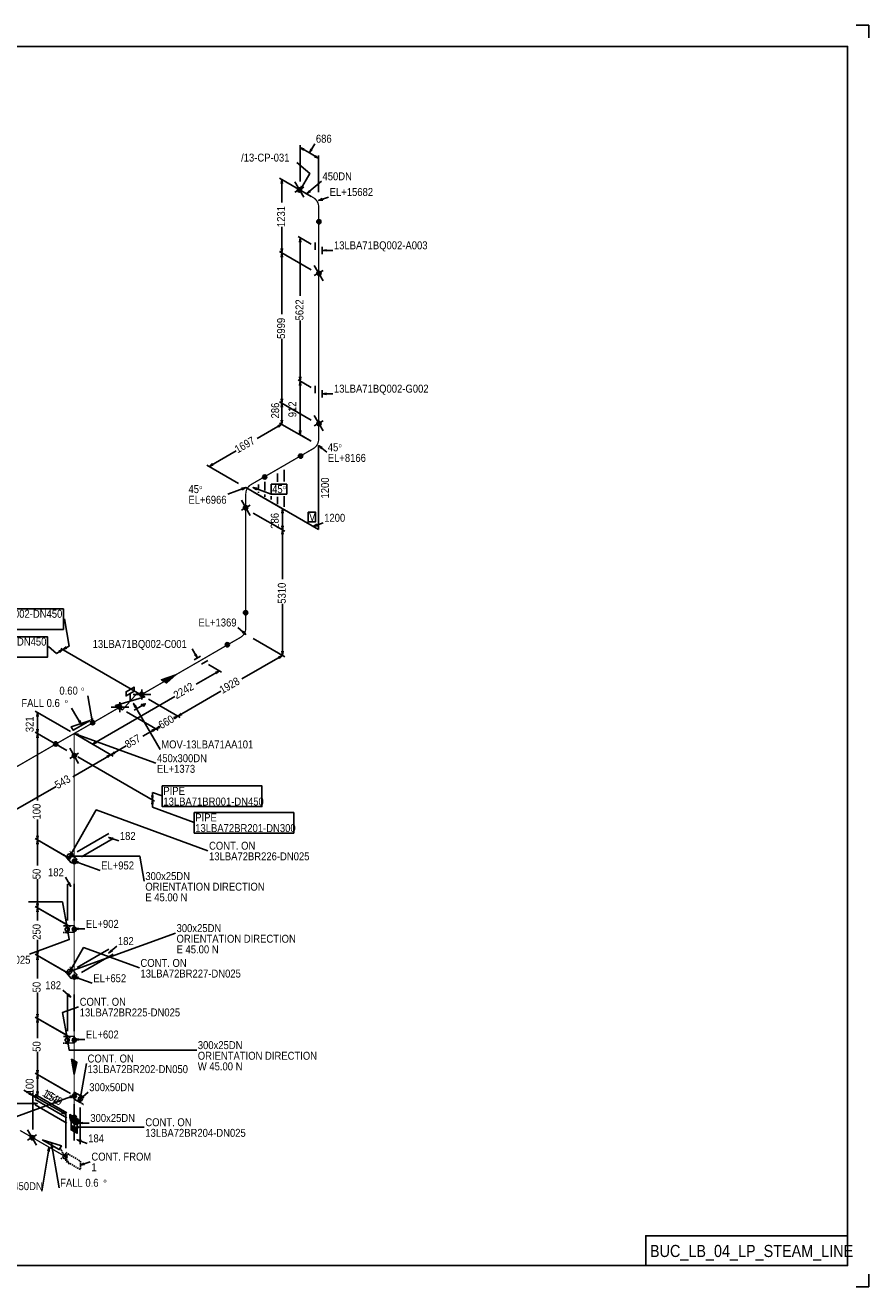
# Model space of a CAD drawing. Extents: x 0 to 841, y 0 to 594.
# Tile 2 of 2: x 444 to 841, y 0 to 594. Entities that reach past the tile are written whole.
import ezdxf

# ---------------------------------------------------------------- set-up
doc = ezdxf.new("R2010")
doc.units = 0
doc.linetypes.add('GT100', pattern=[1, 0.666667, -0.333333])
doc.layers.add('TEE_300', color=7, linetype='Continuous')
doc.layers.add('TEE_450', color=7, linetype='Continuous')
doc.styles.add('ARIAL', font='arial.ttf')

msp = doc.modelspace()

# ---------------------------------------------------------------- linework, layer by layer
at = {"color": 2}
for centre, radius in [((572.96, 516.46), 0.85), ((572.96, 516.46), 0.7), ((572.96, 516.46), 0.55), ((572.96, 516.46), 0.4), ((572.96, 516.46), 0.25), ((582.09, 501.46), 0.85), ((582.09, 501.46), 0.7), ((582.09, 501.46), 0.55), ((582.09, 501.46), 0.4), ((582.09, 501.46), 0.25), ((582.11, 477.13), 0.85), ((582.11, 477.13), 0.7), ((582.11, 477.13), 0.55), ((582.11, 477.13), 0.4), ((582.11, 477.13), 0.25), ((582.11, 406.43), 0.85), ((582.11, 406.43), 0.7), ((582.11, 406.43), 0.55), ((582.11, 406.43), 0.4), ((582.11, 406.43), 0.25), ((573.49, 391.1), 0.85), ((573.49, 391.1), 0.7), ((573.49, 391.1), 0.55), ((573.49, 391.1), 0.4), ((573.49, 391.1), 0.25), ((556.59, 381.3), 0.85), ((556.59, 381.3), 0.7), ((556.59, 381.3), 0.55), ((556.59, 381.3), 0.4), ((556.59, 381.3), 0.25), ((547.59, 366.77), 0.85), ((547.59, 366.77), 0.7), ((547.59, 366.77), 0.55), ((547.59, 366.77), 0.4), ((547.59, 366.77), 0.25), ((547.61, 317.36), 0.85), ((547.61, 317.36), 0.7), ((547.61, 317.36), 0.55), ((547.61, 317.36), 0.4), ((547.61, 317.36), 0.25), ((539, 302.3), 0.85), ((539, 302.3), 0.7), ((539, 302.3), 0.55), ((539, 302.3), 0.4), ((539, 302.3), 0.25), ((498.64, 278.99), 0.85), ((498.64, 278.99), 0.7), ((498.64, 278.99), 0.55), ((498.64, 278.99), 0.4), ((498.64, 278.99), 0.25), ((488.24, 272.99), 0.85), ((488.24, 272.99), 0.7), ((488.24, 272.99), 0.55), ((488.24, 272.99), 0.4), ((488.24, 272.99), 0.25), ((475.6, 265.6), 0.85), ((475.6, 265.6), 0.7), ((475.6, 265.6), 0.55), ((475.6, 265.6), 0.4), ((475.6, 265.6), 0.25), ((458.2, 255.6), 0.85), ((458.2, 255.6), 0.7), ((458.2, 255.6), 0.55), ((458.2, 255.6), 0.4), ((458.2, 255.6), 0.25), ((467.01, 250.03), 0.85), ((467.01, 250.03), 0.7), ((467.01, 250.03), 0.55), ((467.01, 250.03), 0.4), ((467.01, 250.03), 0.25), ((466.99, 200.24), 0.85), ((466.99, 200.24), 0.7), ((466.99, 200.24), 0.55), ((466.99, 200.24), 0.4), ((466.99, 200.24), 0.25), ((466.99, 168.34), 0.85), ((466.99, 168.34), 0.7), ((466.99, 168.34), 0.55), ((466.99, 168.34), 0.4), ((466.99, 168.34), 0.25), ((466.99, 145.84), 0.85), ((466.99, 145.84), 0.7), ((466.99, 145.84), 0.55), ((466.99, 145.84), 0.4), ((466.99, 145.84), 0.25), ((466.99, 116.24), 0.85), ((466.99, 116.24), 0.7), ((466.99, 116.24), 0.55), ((466.99, 116.24), 0.4), ((466.99, 116.24), 0.25), ((466.99, 89.84), 0.85), ((466.99, 89.84), 0.7), ((466.99, 89.84), 0.55), ((466.99, 89.84), 0.4), ((466.99, 89.84), 0.25), ((466.99, 79.74), 0.85), ((466.99, 79.74), 0.7), ((466.99, 79.74), 0.55), ((466.99, 79.74), 0.4), ((466.99, 79.74), 0.25), ((447.16, 70.16), 0.85), ((447.16, 70.16), 0.7), ((447.16, 70.16), 0.55), ((447.16, 70.16), 0.4), ((447.16, 70.16), 0.25)]:
    msp.add_circle(centre, radius, dxfattribs=at)
at = {"layer": 'ARROW', "color": 7}
for p, q in [((574.8, 535.1), (575.2, 535.7)), ((579, 535.4), (578.4, 535.8)), ((580.5, 532.7), (580.1, 532.1)), ((564.4, 519.4), (565, 519.4)), ((574.6, 517.9), (574, 518.3)), ((578.1, 515.7), (577.7, 516.2)), ((584, 511.7), (583.7, 512.4)), ((565, 488.8), (564.4, 488.8)), ((573, 491.9), (573.6, 491.9)), ((585.7, 487.7), (585.7, 488.3)), ((564.4, 484.8), (565, 484.8)), ((573.6, 428.4), (573, 428.4)), ((573, 424.4), (573.6, 424.4)), ((565, 418.1), (564.4, 418.1)), ((585.7, 420.2), (585.7, 420.8)), ((564.4, 414.1), (565, 414.1)), ((562.8, 405.4), (563.2, 404.8)), ((565, 408.1), (564.4, 408.1)), ((573.6, 403.1), (573, 403.1)), ((583.3, 394.6), (583.7, 395.1)), ((532.3, 387), (531.9, 387.6)), ((545.7, 376), (546, 375.3)), ((552.8, 375.3), (553.1, 376)), ((564.7, 364.3), (565.3, 364.3)), ((565.3, 358.3), (564.7, 358.3)), ((581.4, 358.3), (581.1, 359)), ((564.7, 354.3), (565.3, 354.3)), ((546.4, 308.7), (546, 308.2)), ((459.7, 299.3), (460.1, 298.7)), ((463.5, 300.7), (463.1, 301.3)), ((524.2, 297.9), (523.6, 297.5)), ((565.3, 299.2), (564.7, 299.2)), ((563.1, 296.5), (563.5, 295.9)), ((533.4, 289.3), (533.8, 288.7)), ((449.3, 268.5), (449.9, 268.5)), ((475.6, 267.5), (474.9, 267.4)), ((495.6, 272.8), (496.2, 273.2)), ((513.8, 268), (514.2, 267.4)), ((517.6, 269.4), (517.2, 270)), ((449.9, 262.5), (449.3, 262.5)), ((469.5, 266.6), (468.9, 266.2)), ((503.4, 262), (503.8, 261.4)), ((507.2, 263.4), (506.8, 264)), ((449.3, 258.5), (449.9, 258.5)), ((468.6, 259.5), (468.9, 260.2)), ((477.5, 256.2), (477.1, 256.8)), ((482.3, 249.8), (482.7, 249.2)), ((486.1, 251.2), (485.7, 251.8)), ((504, 231.3), (503.4, 231.3)), ((503.4, 227.3), (504, 227.3)), ((449.9, 212.4), (449.3, 212.4)), ((449.3, 208.4), (449.9, 208.4)), ((484.9, 210.6), (485.2, 211.3)), ((466.1, 204.3), (465.5, 204.7)), ((466.8, 202.5), (466.8, 203.1)), ((468.6, 199.4), (468.9, 200.1)), ((464.6, 190.4), (464, 190)), ((449.9, 180.5), (449.3, 180.5)), ((449.3, 176.5), (449.9, 176.5)), ((463.7, 170.4), (463, 170.3)), ((463.7, 166.4), (464.4, 166.5)), ((468.9, 168.2), (468.9, 168.8)), ((449.9, 158), (449.3, 158)), ((484.9, 158.2), (484.5, 158.7)), ((449.3, 154), (449.9, 154)), ((466.1, 149.9), (465.5, 150.3)), ((466.8, 148.7), (466.5, 149.4)), ((468.6, 145), (468.9, 145.7)), ((464, 137.9), (463.6, 137.4)), ((449.9, 128.4), (449.3, 128.4)), ((449.3, 124.4), (449.9, 124.4)), ((463.7, 118.3), (463, 118.2)), ((463.7, 114.3), (464.4, 114.4)), ((468.9, 116.1), (468.9, 116.7)), ((449.9, 102), (449.3, 102)), ((449.3, 98), (449.9, 98)), ((446, 91.4), (445.6, 90.8)), ((449, 88.8), (449.4, 89.4)), ((449.9, 91.9), (449.3, 91.9)), ((464.9, 89.7), (465.2, 89)), ((470.4, 90.3), (469.7, 90.4)), ((471.4, 89.4), (471, 89.9)), ((447.6, 86.6), (447.6, 86)), ((461.4, 82.5), (461, 81.9)), ((471, 76.8), (471, 77.4)), ((468.9, 74.8), (468.9, 75.4)), ((456.2, 65.3), (456.9, 65.4)), ((470, 68.2), (470.3, 68.9)), ((454.5, 63.8), (455.2, 63.7)), ((471.8, 57.5), (471.5, 58.2))]:
    msp.add_line(p, q, dxfattribs=at)
at = {"layer": 'CAP', "color": 2, "flags": 128}
msp.add_lwpolyline([(466.9, 79.9), (469, 78.7), (469, 77.3), (468.5, 76.4), (467.4, 76.4), (466.4, 77), (465.3, 78.2), (464.8, 79.7), (464.8, 81.1), (466.9, 79.9)], dxfattribs=at)
at = {"layer": 'ELBO', "color": 3, "const_width": 0.6, "flags": 128}
for points in [[(582, 508.4, 0.268126), (579.4, 512.9)], [(579.4, 394.6, 0.267786), (582, 399.1)], [(547.7, 373.3, -0.268116), (550.3, 377.8)], [(545.1, 305.7, 0.267786), (547.7, 310.2)]]:
    msp.add_lwpolyline(points, format="xyb", dxfattribs=at)
at = {"layer": 'FALL', "color": 2, "flags": 128}
for points in [[(474.5, 266.6), (466.5, 262), (465.5, 263.7), (474.5, 266.6)], [(451.9, 69.2), (459.9, 64.6), (460.9, 66.3), (451.9, 69.2)]]:
    msp.add_lwpolyline(points, dxfattribs=at)
at = {"layer": 'GT_1', "flags": 128}
for points in [[(835, 594), (841, 594), (841, 588)], [(573.3, 516.4), (577.8, 524.2), (571.7, 529.3)], [(565, 519.4), (564.7, 521.4), (564.4, 519.4)], [(574, 518.3), (573.3, 516.4), (574.6, 517.9)], [(577.7, 516.2), (576.4, 514.7), (578.1, 515.7)], [(583.7, 512.4), (582, 511.4), (584, 511.7)], [(573.6, 491.9), (573.3, 493.9), (573, 491.9)], [(564.4, 488.8), (564.7, 486.8), (565, 488.8)], [(585.7, 488.3), (583.7, 488), (585.7, 487.7)], [(565, 484.8), (564.7, 486.8), (564.4, 484.8)], [(564.4, 418.1), (564.7, 416.1), (565, 418.1)], [(565, 414.1), (564.7, 416.1), (564.4, 414.1)], [(585.7, 420.8), (583.7, 420.5), (585.7, 420.2)], [(563.2, 404.8), (564.7, 406.1), (562.8, 405.4)], [(564.4, 408.1), (564.7, 406.1), (565, 408.1)], [(583.7, 395.1), (582, 396.1), (583.3, 394.6)], [(531.9, 387.6), (530.4, 386.3), (532.3, 387)], [(546, 375.3), (547.7, 376.3), (545.7, 376)], [(553.1, 376), (551.1, 376.3), (552.8, 375.3)], [(581.1, 359), (579.4, 358), (581.4, 358.3)], [(546, 308.2), (547.7, 307.2), (546.4, 308.7)], [(463.1, 301.3), (461.6, 300), (463.5, 300.7)], [(523.6, 297.5), (524.9, 296), (524.2, 297.9)], [(563.5, 295.9), (565, 297.2), (563.1, 296.5)], [(564.7, 299.2), (565, 297.2), (565.3, 299.2)], [(533.8, 288.7), (535.3, 290), (533.4, 289.3)], [(496.2, 273.2), (494.9, 274.7), (495.6, 272.8)], [(474.9, 267.4), (475.6, 265.5), (475.6, 267.5)], [(514.2, 267.4), (515.7, 268.7), (513.8, 268)], [(517.2, 270), (515.7, 268.7), (517.6, 269.4)], [(468.9, 266.2), (470.2, 264.7), (469.5, 266.6)], [(503.8, 261.4), (505.3, 262.7), (503.4, 262)], [(506.8, 264), (505.3, 262.7), (507.2, 263.4)], [(468.9, 260.2), (466.9, 260.5), (468.6, 259.5)], [(477.1, 256.8), (475.6, 255.5), (477.5, 256.2)], [(482.7, 249.2), (484.2, 250.5), (482.3, 249.8)], [(485.7, 251.8), (484.2, 250.5), (486.1, 251.2)], [(504, 227.3), (503.7, 229.3), (503.4, 227.3)], [(464.8, 202.8), (477.3, 224.5), (529.9, 205.3)], [(449.3, 212.4), (449.6, 210.4), (449.9, 212.4)], [(449.9, 208.4), (449.6, 210.4), (449.3, 208.4)], [(485.2, 211.3), (483.2, 211.6), (484.9, 210.6)], [(465.5, 204.7), (464.8, 202.8), (466.1, 204.3)], [(466.8, 203.1), (464.8, 202.8), (466.8, 202.5)], [(464.8, 202.8), (497.8, 202.8), (499.9, 191)], [(468.9, 200.1), (466.9, 200.4), (468.6, 199.4)], [(464, 190), (465.3, 188.5), (464.6, 190.4)], [(463.7, 168.4), (461.4, 181.2), (445.4, 181.2)], [(449.3, 180.5), (449.6, 178.5), (449.9, 180.5)], [(449.9, 176.5), (449.6, 178.5), (449.3, 176.5)], [(463.7, 168.4), (464.6, 163.5), (445.8, 156.6)], [(463, 170.3), (463.7, 168.4), (463.7, 170.4)], [(464.4, 166.5), (463.7, 168.4), (463.7, 166.4)], [(468.9, 168.8), (466.9, 168.5), (468.9, 168.2)], [(449.3, 158), (449.6, 156), (449.9, 158)], [(449.9, 154), (449.6, 156), (449.3, 154)], [(464.8, 148.4), (471.3, 159.7), (497.6, 150.1)], [(484.5, 158.7), (483.2, 157.2), (484.9, 158.2)], [(465.5, 150.3), (464.8, 148.4), (466.1, 149.9)], [(466.5, 149.4), (464.8, 148.4), (466.8, 148.7)], [(468.9, 145.7), (466.9, 146), (468.6, 145)], [(463.6, 137.4), (465.3, 136.4), (464, 137.9)], [(463.7, 116.3), (461.4, 129.1), (469, 131.8)], [(449.3, 128.4), (449.6, 126.4), (449.9, 128.4)], [(449.9, 124.4), (449.6, 126.4), (449.3, 124.4)], [(463, 118.2), (463.7, 116.3), (463.7, 118.3)], [(464.4, 114.4), (463.7, 116.3), (463.7, 114.3)], [(463.7, 116.3), (464.6, 111.4), (524.6, 111.4)], [(468.9, 116.7), (466.9, 116.4), (468.9, 116.1)], [(465.2, 89), (466.9, 90), (464.9, 89.7)], [(469.7, 90.4), (469.7, 88.4), (470.4, 90.3)], [(471, 89.9), (469.7, 88.4), (471.4, 89.4)], [(447.6, 86), (449.6, 86.3), (447.6, 86.6)], [(471, 77.4), (469, 77.1), (471, 76.8)], [(468.9, 75.4), (466.9, 75.1), (468.9, 74.8)], [(455.2, 63.7), (455.2, 65.7), (454.5, 63.8)], [(456.9, 65.4), (456.2, 67.3), (456.2, 65.3)], [(470.3, 68.9), (468.3, 69.2), (470, 68.2)], [(471.5, 58.2), (469.8, 57.2), (471.8, 57.5)], [(841, 6), (841, 0), (835, 0)]]:
    msp.add_lwpolyline(points, dxfattribs=at)
at = {"layer": 'GT_1', "color": 2, "flags": 128}
for points in [[(575.2, 535.7), (573.3, 536.4), (574.8, 535.1)], [(578.4, 535.8), (577.7, 533.9), (579, 535.4)], [(580.1, 532.1), (582, 531.4), (580.5, 532.7)], [(573, 428.4), (573.3, 426.4), (573.6, 428.4)], [(573.6, 424.4), (573.3, 426.4), (573, 424.4)], [(573, 403.1), (573.3, 401.1), (573.6, 403.1)], [(565.3, 364.3), (565, 366.3), (564.7, 364.3)], [(564.7, 358.3), (565, 356.3), (565.3, 358.3)], [(565.3, 354.3), (565, 356.3), (564.7, 354.3)], [(460.1, 298.7), (461.6, 300), (459.7, 299.3)], [(449.9, 268.5), (449.6, 270.5), (449.3, 268.5)], [(449.3, 262.5), (449.6, 260.5), (449.9, 262.5)], [(449.9, 258.5), (449.6, 260.5), (449.3, 258.5)], [(503.4, 231.3), (503.7, 229.3), (504, 231.3)], [(449.3, 102), (449.6, 100), (449.9, 102)], [(449.9, 98), (449.6, 100), (449.3, 98)], [(445.6, 90.8), (447.5, 90.1), (446, 91.4)], [(449.4, 89.4), (447.5, 90.1), (449, 88.8)], [(449.3, 91.9), (449.6, 89.9), (449.9, 91.9)], [(461, 81.9), (462.9, 81.2), (461.4, 82.5)]]:
    msp.add_lwpolyline(points, dxfattribs=at)
at = {"layer": 'MOV', "color": 2, "flags": 128}
msp.add_lwpolyline([(493.2, 275.7), (493.2, 279.3), (491.3, 278.2), (491.3, 280.2), (495.1, 282.4), (495.1, 280.4), (493.2, 279.3)], dxfattribs=at)
at = {"layer": 'OLET', "color": 2, "flags": 128}
for points in [[(466.9, 200.4), (465.5, 199.6), (463.4, 202), (466.1, 203.6), (468.3, 201.2), (466.9, 200.4)], [(466.9, 168.5), (466.9, 166.9), (463.7, 166.8), (463.7, 170), (466.9, 170.1), (466.9, 168.5)], [(466.9, 146), (465.5, 145.2), (463.4, 147.6), (466.1, 149.2), (468.3, 146.8), (466.9, 146)], [(466.9, 116.4), (466.9, 114.8), (463.7, 114.7), (463.7, 117.9), (466.9, 118), (466.9, 116.4)], [(466.9, 90), (466.9, 91.6), (469.7, 90), (469.7, 86.8), (466.9, 88.4), (466.9, 90)]]:
    msp.add_lwpolyline(points, dxfattribs=at)
at = {"layer": 'OW', "color": 2}
msp.add_circle((462.56, 61.26), 1, dxfattribs=at)
at = {"layer": 'PIPE', "color": 3, "const_width": 0.6, "flags": 128}
for points in [[(579.4, 512.9), (573.3, 516.4)], [(582, 501.4), (582, 508.4)], [(582, 488.9), (582, 501.4)], [(582, 476.8), (582, 488.9)], [(582, 421.4), (582, 476.8)], [(582, 406.1), (582, 421.4)], [(582, 399.1), (582, 406.1)], [(573.3, 391.1), (579.4, 394.6)], [(556.4, 381.3), (573.3, 391.1)], [(550.3, 377.8), (556.4, 381.3)], [(547.7, 366.3), (547.7, 373.3)], [(547.7, 317.2), (547.7, 366.3)], [(547.7, 310.2), (547.7, 317.2)], [(539, 302.2), (545.1, 305.7)], [(526.6, 295), (539, 302.2)], [(514.8, 288.2), (526.6, 295)], [(498.4, 278.7), (509.3, 285)], [(475.6, 265.5), (488, 272.7)], [(421.9, 234.5), (458.2, 255.5)], [(466.9, 250.5), (466.9, 200.4)], [(466.9, 200.4), (466.9, 168.5)], [(466.9, 168.5), (466.9, 146)], [(466.9, 146), (466.9, 116.4)], [(466.9, 116.4), (466.9, 106.4)], [(466.9, 100), (466.9, 90)], [(466.9, 90), (466.9, 79.9)], [(447.5, 70.1), (441.4, 73.6)], [(462.9, 61.2), (447.5, 70.1)]]:
    msp.add_lwpolyline(points, dxfattribs=at)
at = {"layer": 'PL18', "flags": 128}
for points in [[(468.3, 76.7), (468.1, 78.8), (467.7, 77), (467.4, 79.2), (467, 77.4), (466.7, 79.6), (466.3, 77.8), (466, 80), (465.7, 78.2), (465.7, 80.2), (466, 78), (466.3, 79.8), (466.7, 77.6), (467, 79.4), (467.4, 77.2), (467.7, 79), (468.1, 76.8), (468.3, 78.7)], [(468.3, 74.3), (468.1, 72.4), (467.7, 74.6), (467.4, 72.8), (467, 75), (466.7, 73.2), (466.3, 75.4), (466, 73.6), (465.7, 75.8), (465.7, 73.8), (466, 75.6), (466.3, 73.4), (466.7, 75.2), (467, 73), (467.4, 74.8), (467.7, 72.6), (468.1, 74.4), (468.3, 72.3)]]:
    msp.add_lwpolyline(points, dxfattribs=at)
at = {"layer": 'PL2', "color": 7, "flags": 128}
for points in [[(573.3, 520.4), (573.3, 537.6)], [(582, 515.4), (582, 532.6)], [(578.5, 513.4), (563.6, 522)], [(564.7, 521.4), (564.7, 510.5)], [(575, 513), (570.8, 520.2)], [(575, 517.8), (570.8, 515.4)], [(576.4, 514.7), (583.3, 520.5)], [(582, 511.4), (586.7, 513.1)], [(564.7, 486.8), (564.7, 499)], [(578.5, 490.9), (572.3, 494.5)], [(573.3, 493.9), (573.3, 466.6)], [(578.5, 478.8), (563.6, 487.4)], [(578.5, 478.8), (563.6, 487.4)], [(580.3, 491.7), (580.3, 488.2)], [(583.7, 486.2), (583.7, 489.7)], [(583.7, 488), (588.7, 488)], [(564.7, 486.8), (564.7, 457.9)], [(584.1, 473.7), (579.9, 480.9)], [(579.9, 476.1), (584.1, 478.5)], [(573.3, 426.4), (573.3, 455)], [(564.7, 416.1), (564.7, 446.3)], [(573.3, 426.4), (573.3, 413.8)], [(580.3, 424.2), (580.3, 420.7)], [(583.7, 418.7), (583.7, 422.2)], [(578.5, 408.1), (563.6, 416.7)], [(578.5, 408.1), (563.6, 416.7)], [(564.7, 416.1), (564.7, 407.2)], [(583.7, 420.5), (588.7, 420.5)], [(573.3, 401.1), (573.3, 413.8)], [(584.1, 403), (579.9, 410.2)], [(564.7, 406.1), (553.1, 399.4)], [(578.5, 398.1), (563.6, 406.7)], [(578.5, 398.1), (563.6, 406.7)], [(564.7, 406.1), (564.7, 407.2)], [(579.9, 405.4), (584.1, 407.8)], [(578.5, 398.1), (572.3, 401.7)], [(530.4, 386.3), (543.1, 393.6)], [(582, 396.1), (585.8, 392.9)], [(582, 356.5), (582, 396.1)], [(544.2, 378.3), (529.3, 386.9)], [(562.7, 383), (562.7, 379)], [(565.7, 384.7), (565.7, 379.2)], [(547.7, 376.3), (539.2, 373.2)], [(547.7, 376.3), (582, 356.5)], [(551.1, 376.3), (559.6, 373.2)], [(551.2, 374.3), (566.1, 365.7)], [(553.7, 377.8), (553.7, 375.8)], [(553.7, 374.3), (553.7, 373.8)], [(556.7, 379), (556.7, 375)], [(549.8, 363.2), (545.6, 370.4)], [(556.7, 373), (556.7, 372)], [(559.7, 372.2), (559.7, 370.7)], [(562.7, 372), (562.7, 368.5)], [(565.7, 372.2), (565.7, 367.2)], [(545.6, 365.6), (549.8, 368)], [(551.2, 364.3), (566.1, 355.7)], [(551.2, 364.3), (566.1, 355.7)], [(579.4, 358), (584.1, 359.7)], [(565, 356.3), (565, 333.2)], [(565, 297.2), (565, 321.6)], [(464.6, 301.7), (462.3, 314.5)], [(547.7, 307.2), (543.9, 310.4)], [(551.2, 305.2), (566.1, 296.6)], [(551.2, 305.2), (566.1, 296.6)], [(458.6, 298.2), (454.8, 301.4)], [(496.7, 279.7), (460.6, 300.6)], [(496.7, 279.7), (460.6, 300.6)], [(524.9, 296), (522.4, 300.3)], [(565, 297.2), (545.9, 286.2)], [(523.4, 295.2), (526.4, 296.9)], [(529.9, 294.9), (526.9, 293.2)], [(530.1, 293), (536.3, 289.4)], [(535.3, 290), (524.3, 283.7)], [(498.8, 276.5), (498.8, 281.3)], [(515.7, 268.7), (535.9, 280.4)], [(475.6, 265.5), (473.3, 278.3)], [(475.6, 255.5), (514.3, 277.9)], [(488.4, 270.5), (488.4, 275.3)], [(494.7, 278.9), (503, 278.9)], [(494.9, 274.7), (507.4, 253)], [(501.9, 276.7), (516.8, 268.1)], [(501.9, 276.7), (516.8, 268.1)], [(465.2, 261.5), (448.5, 271.1)], [(470.2, 264.7), (465.7, 272.5)], [(484.3, 272.9), (492.6, 272.9)], [(491.5, 270.7), (506.4, 262.1)], [(491.5, 270.7), (506.4, 262.1)], [(515.7, 268.7), (515, 268.3)], [(505.3, 262.7), (499.2, 259.2)], [(505.3, 262.7), (507.2, 263.8)], [(463.4, 252.5), (448.5, 261.1)], [(463.4, 252.5), (448.5, 261.1)], [(449.6, 260.5), (449.6, 229)], [(466.9, 260.5), (505.4, 246.5)], [(468.6, 259.5), (485.3, 249.9)], [(468.6, 259.5), (485.3, 249.9)], [(468.6, 259.5), (476.6, 254.9)], [(464.8, 253.6), (469, 246.4)], [(469, 251.2), (464.8, 248.8)], [(484.2, 250.5), (466.2, 240.1)], [(468.6, 249.5), (504.7, 228.7)], [(468.6, 249.5), (504.7, 228.7)], [(484.2, 250.5), (491.4, 254.7)], [(439.2, 224.5), (458.4, 235.6)], [(503.7, 232.8), (508.4, 231.1)], [(503.7, 225.8), (523.4, 218.6)], [(449.6, 210.4), (449.6, 220)], [(463.4, 202.4), (448.5, 211)], [(465.2, 201.4), (448.5, 211)], [(449.6, 210.4), (449.6, 198.3)], [(468.3, 204.8), (483.2, 213.4)], [(470.4, 202.4), (485.3, 211)], [(483.2, 211.6), (487.9, 209.9)], [(466.9, 200.4), (479.1, 196)], [(449.6, 178.5), (449.6, 191.9)], [(465.3, 188.5), (462.8, 192.8)], [(463.7, 172.4), (463.7, 189.6)], [(466.9, 172.5), (466.9, 189.7)], [(463.4, 170.5), (448.5, 179.1)], [(465.2, 169.5), (448.5, 179.1)], [(449.6, 178.5), (449.6, 172.4)], [(464.8, 148.4), (514.6, 166.5)], [(466.9, 168.5), (471.9, 168.5)], [(449.6, 156), (449.6, 163.4)], [(483.2, 157.2), (487, 160.4)], [(463.4, 148), (448.5, 156.6)], [(465.2, 147), (448.5, 156.6)], [(449.6, 156), (449.6, 145.1)], [(468.3, 150.4), (483.2, 159)], [(470.4, 148), (485.3, 156.6)], [(466.9, 146), (475.4, 142.9)], [(449.6, 126.4), (449.6, 138.6)], [(465.3, 136.4), (461.5, 139.6)], [(463.7, 120.3), (463.7, 137.5)], [(466.9, 120.4), (466.9, 137.6)], [(463.4, 118.4), (448.5, 127)], [(465.2, 117.4), (448.5, 127)], [(449.6, 126.4), (449.6, 117.1)], [(466.9, 116.4), (471.9, 116.4)], [(449.6, 100), (449.6, 110.6)], [(469.7, 88.4), (472.7, 105.1)], [(463.4, 92), (448.5, 100.6)], [(465.2, 91), (448.5, 100.6)], [(466.9, 90), (435.9, 78.7)], [(447.5, 74.1), (447.5, 91.3)], [(447.5, 74.1), (447.5, 91.3)], [(463.4, 81.9), (448.5, 90.5)], [(463.4, 81.9), (448.5, 90.5)], [(469.7, 88.4), (473.5, 91.6)], [(449.6, 86.3), (436.6, 86.3)], [(463.4, 79.5), (448.5, 88.1)], [(463.4, 79.5), (448.5, 88.1)], [(463.4, 77.1), (448.5, 85.7)], [(466.9, 86), (466.9, 68.8)], [(469.7, 84.4), (469.7, 67.2)], [(462.9, 65.2), (462.9, 82.4)], [(465.5, 80.2), (465.5, 73.8)], [(468.3, 76.7), (465.5, 78.3)], [(468.3, 78.6), (468.3, 72.2)], [(449.2, 66.7), (445, 73.9)], [(449.2, 71.5), (445, 69.1)], [(468.3, 74.3), (465.5, 75.9)], [(466.9, 75.1), (499.9, 75.1)], [(469, 77.1), (474, 77.1)], [(455.2, 65.7), (451.6, 45)], [(456.2, 67.3), (459.8, 46.6)], [(468.3, 69.2), (473, 67.5)], [(469.8, 57.2), (474.5, 58.9)]]:
    msp.add_lwpolyline(points, dxfattribs=at)
at = {"layer": 'PL2', "color": 3, "flags": 128}
for points in [[(573.3, 536.4), (577.7, 533.9)], [(577.7, 533.9), (580.2, 538.2)], [(582, 531.4), (577.7, 533.9)], [(578.5, 423.4), (572.3, 427)], [(578.5, 423.4), (572.3, 427)], [(565, 366.3), (565, 361.3)], [(565, 356.3), (565, 361.3)], [(461.6, 300), (458.6, 298.2)], [(461.6, 300), (464.6, 301.7)], [(449.6, 270.5), (449.6, 265.5)], [(449.6, 260.5), (449.6, 265.5)], [(503.7, 229.3), (503.7, 232.8)], [(503.7, 229.3), (503.7, 225.8)], [(449.6, 100), (449.6, 95)], [(447.5, 90.1), (443.2, 92.6)], [(447.5, 90.1), (455.2, 85.7)], [(449.6, 89.9), (449.6, 95)], [(462.9, 81.2), (455.2, 85.7)]]:
    msp.add_lwpolyline(points, dxfattribs=at)
at = {"layer": 'PL2', "color": 7, "linetype": 'GT100', "flags": 128}
for points in [[(464.6, 57.8), (460.4, 65)], [(464.6, 62.6), (460.4, 60.2)]]:
    msp.add_lwpolyline(points, dxfattribs=at)
at = {"layer": 'PL27', "flags": 128}
for points in [[(509.3, 285), (508, 285.8), (514.8, 288.2), (510.5, 284.3), (508.1, 285.7), (514.3, 287.9), (510.4, 284.4), (508.3, 285.6), (513.7, 287.6), (510.2, 284.5), (508.5, 285.5), (513.2, 287.2), (510, 284.6), (508.6, 285.4), (512.7, 287), (509.9, 284.7), (508.8, 285.3), (512.1, 286.6), (509.7, 284.8), (509, 285.2), (511.7, 286.4), (509.5, 284.9), (509.1, 285.1), (511.1, 286), (509.4, 285), (509.3, 285), (514.8, 288.2)], [(466.9, 106.4), (468.2, 105.6), (466.9, 100), (465.7, 107.1), (468.1, 105.7), (466.9, 100.6), (465.8, 107), (467.9, 105.8), (466.9, 101.3), (466, 106.9), (467.7, 105.9), (466.9, 101.9), (466.2, 106.8), (467.6, 106), (466.9, 102.5), (466.3, 106.7), (467.4, 106.1), (466.9, 103.1), (466.5, 106.6), (467.2, 106.2), (466.9, 103.7), (466.7, 106.5), (467.1, 106.3), (466.9, 104.3), (466.8, 106.4), (466.9, 106.4), (466.9, 100)]]:
    msp.add_lwpolyline(points, dxfattribs=at)
at = {"layer": 'PL4', "color": 7, "linetype": 'GT100', "flags": 128}
for points in [[(462.1, 203.5), (463.4, 202), (466.2, 203.6), (464.8, 205.1)], [(461.7, 166.8), (463.7, 166.8), (463.7, 170), (461.7, 170)], [(462.1, 149.1), (463.4, 147.6), (466.2, 149.2), (464.8, 150.7)], [(461.7, 114.7), (463.7, 114.7), (463.7, 117.9), (461.7, 117.9)], [(471.4, 89), (469.7, 90), (469.7, 86.8), (471.4, 85.8)]]:
    msp.add_lwpolyline(points, dxfattribs=at)
at = {"layer": 'PL4', "color": 7, "flags": 128}
msp.add_lwpolyline([(831, 10), (831, 24), (736, 24), (736, 10)], dxfattribs=at)
at = {"layer": 'PL5', "color": 7, "flags": 128}
for points in [[(559.6, 377.9), (567, 377.9), (567, 373.2), (559.6, 373.2), (559.6, 377.9)], [(577, 364.8), (580.5, 364.8), (580.5, 360.1), (577, 360.1), (577, 364.8)]]:
    msp.add_lwpolyline(points, dxfattribs=at)
at = {"layer": 'SFW', "color": 2, "flags": 128}
for points in [[(466.9, 77.5), (468.3, 76.7), (468.3, 78.7), (465.5, 80.3), (465.5, 78.3), (466.9, 77.5)], [(466.9, 75.1), (468.3, 74.3), (468.3, 72.3), (465.5, 73.9), (465.5, 75.9), (466.9, 75.1)]]:
    msp.add_lwpolyline(points, dxfattribs=at)
at = {"layer": 'spoolno', "color": 7, "flags": 128}
for points in [[(10, 584), (831, 584), (831, 10), (10, 10), (10, 584)], [(402.2, 319.2), (461.8, 319.2), (461.8, 309.5), (402.2, 309.5), (402.2, 319.2)], [(394.7, 306.1), (454.3, 306.1), (454.3, 296.4), (394.7, 296.4), (394.7, 306.1)], [(508.4, 235.8), (555.3, 235.8), (555.3, 226.1), (508.4, 226.1), (508.4, 235.8)], [(523.4, 223.3), (570.3, 223.3), (570.3, 213.6), (523.4, 213.6), (523.4, 223.3)]]:
    msp.add_lwpolyline(points, dxfattribs=at)
at = {"layer": 'SW', "color": 2}
for centre in [(572.96, 516.46), (582.09, 501.46), (582.11, 477.13), (582.11, 406.43), (573.49, 391.1), (556.59, 381.3), (547.59, 366.77), (547.61, 317.36), (539, 302.3), (498.64, 278.99), (488.24, 272.99), (475.6, 265.6), (458.2, 255.6), (467.01, 250.03), (464.64, 202.83), (466.99, 200.24), (463.6, 168.29), (466.99, 168.34), (464.64, 148.43), (466.99, 145.84), (463.6, 116.19), (466.99, 116.24), (466.99, 89.84), (469.79, 88.46), (466.99, 79.74), (447.16, 70.16)]:
    msp.add_circle(centre, 1, dxfattribs=at)
at = {"layer": 'TEE_300', "color": 2, "const_width": 0.6, "flags": 128}
msp.add_lwpolyline([(466.9, 260.5), (466.9, 250.5)], dxfattribs=at)
at = {"layer": 'TEE_450', "color": 2, "const_width": 0.6, "flags": 128}
for points in [[(466.9, 260.5), (475.6, 265.5)], [(458.2, 255.5), (466.9, 260.5)]]:
    msp.add_lwpolyline(points, dxfattribs=at)
at = {"layer": 'VALV', "color": 2, "flags": 128}
for points in [[(488, 272.7), (486.3, 273.7), (500.1, 277.7), (496.7, 279.7), (489.7, 271.7), (488, 272.7)], [(495.2, 271.5), (500.4, 274.5), (498.5, 274.1), (499.7, 273.4), (500.4, 274.5), (495.2, 271.5)]]:
    msp.add_lwpolyline(points, dxfattribs=at)
at = {"layer": 'VALV', "color": 2, "linetype": 'GT100', "flags": 128}
msp.add_lwpolyline([(469.8, 57.2), (469.8, 55.2), (462.9, 59.2), (462.9, 63.2), (469.8, 59.2), (469.8, 57.2)], dxfattribs=at)

# ---------------------------------------------------------------- texts
at = {"layer": 'ELEV', "color": 2, "style": 'ARIAL', "width": 0.85}
for s, p in [('EL+15682', (587.2, 513.6)), ('EL+8166', (586.3, 388.4)), ('EL+6966', (520.7, 368.7)), ('EL+1369', (525.4, 310.9)), ('EL+1373', (505.9, 242)), ('EL+952', (479.6, 196.5)), ('EL+902', (472.4, 169)), ('EL+652', (475.9, 143.4)), ('EL+602', (472.4, 116.9))]:
    msp.add_text(s, height=3.75, dxfattribs=at).set_placement(p)
at = {"layer": 'FLAN', "color": 2, "style": 'ARIAL', "width": 0.85}
for s, p in [('13LBA71BQ002-G002', (589.2, 421)), ('FALL 0.6', (442.06, 273)), ('CONT. FROM', (475, 59.4)), ('FALL 0.6', (460.3, 47.1))]:
    msp.add_text(s, height=3.75, dxfattribs=at).set_placement(p)
at = {"layer": 'GT_1', "color": 2, "style": 'ARIAL', "width": 0.85}
for s, height, p in [('686', 3.75, (580.7, 538.7)), ('/13-CP-031', 3.75, (545.49, 529.8)), ('450DN', 3.75, (583.8, 521)), ('13LBA71BQ002-A003', 3.75, (589.2, 488.5)), ('45', 3.75, (586.3, 393.4)), ('o', 1.88, (591.4, 395.27)), ('45', 3.75, (520.7, 373.7)), ('o', 1.88, (525.8, 375.57)), ('45', 3.75, (560.1, 373.7)), ('o', 1.88, (565.2, 375.57)), ('V', 3.75, (577.5, 360.57)), ('1200', 3.75, (584.6, 360.2)), ('PIPE 13LBA71BR002-DN450', 3.75, (402.66, 315)), ('PIPE 13LBA71BR001-DN450', 3.75, (395.16, 301.9)), ('13LBA71BQ002-C001', 3.75, (475.61, 300.8)), ('0.60', 3.75, (459.94, 278.8)), ('o', 1.88, (470.14, 280.68)), ('o', 1.88, (462.46, 274.88)), ('MOV-13LBA71AA101', 3.75, (507.9, 253.5)), ('450x300DN', 3.75, (505.9, 247)), ('PIPE', 3.75, (508.9, 231.6)), ('13LBA71BR001-DN450', 3.75, (508.9, 226.6)), ('PIPE', 3.75, (523.9, 219.1)), ('182', 3.75, (488.4, 210.4)), ('13LBA72BR201-DN300', 3.75, (523.9, 214.1)), ('CONT. ON', 3.75, (530.4, 205.8)), ('13LBA72BR226-DN025', 3.75, (530.4, 200.8)), ('182', 3.75, (454.59, 193.3)), ('300x25DN', 3.75, (500.4, 191.5)), ('ORIENTATION DIRECTION', 3.75, (500.4, 186.5)), ('E 45.00 N', 3.75, (500.4, 181.5)), ('300x25DN', 3.75, (515.1, 167)), ('182', 3.75, (487.5, 160.9)), ('ORIENTATION DIRECTION', 3.75, (515.1, 162)), ('E 45.00 N', 3.75, (515.1, 157)), ('13LBA72BR224-DN025', 3.75, (399.01, 152.1)), ('CONT. ON', 3.75, (498.1, 150.6)), ('13LBA72BR227-DN025', 3.75, (498.1, 145.6)), ('182', 3.75, (453.29, 140.1)), ('CONT. ON', 3.75, (469.5, 132.3)), ('13LBA72BR225-DN025', 3.75, (469.5, 127.3)), ('300x25DN', 3.75, (525.1, 111.9)), ('CONT. ON', 3.75, (473.2, 105.6)), ('ORIENTATION DIRECTION', 3.75, (525.1, 106.9)), ('13LBA72BR202-DN050', 3.75, (473.2, 100.6)), ('W 45.00 N', 3.75, (525.1, 101.9)), ('300x50DN', 3.75, (474, 92.1)), ('300x25DN', 3.75, (474.5, 77.6)), ('CONT. ON', 3.75, (500.4, 75.6)), ('184', 3.75, (473.5, 68)), ('13LBA72BR204-DN025', 3.75, (500.4, 70.6)), ('1', 3.75, (475, 54.4)), ('450DN', 3.75, (438.24, 45.5)), ('o', 1.88, (480.7, 48.98)), ('BUC_LB_04_LP_STEAM_LINE', 5.7065, (738, 14))]:
    msp.add_text(s, height=height, dxfattribs=at).set_placement(p)
for s, rotation, p in [('1231', 90, (566.18, 498.96)), ('5622', 90, (574.84, 455.01)), ('5999', 90, (566.18, 446.31)), ('286', 90, (563.4, 408.85)), ('912', 90, (571.5, 409.42)), ('1697', 30, (543.83, 392.33)), ('1200', 90, (586.86, 371.16)), ('286', 90, (563.2, 356.92)), ('5310', 90, (566.52, 321.61)), ('1928', 30, (536.67, 279.08)), ('2242', 30, (515.07, 276.59)), ('321', 90, (447.8, 261.12)), ('660', 30, (507.93, 262.47)), ('857', 30, (492.18, 253.37)), ('543', 30, (459.13, 234.27)), ('100', 90, (451.08, 220.02)), ('50', 90, (451.08, 191.88)), ('250', 90, (451.08, 163.39)), ('50', 90, (451.08, 138.63)), ('50', 90, (451.08, 110.63)), ('100', 90, (447.8, 90.62)), ('1549', 329.69732, (451.56, 90.13)), ('153', 329.69732, (452.33, 89.46))]:
    msp.add_text(s, height=3.75, rotation=rotation, dxfattribs=at).set_placement(p)

doc.saveas('drawing.dxf')
